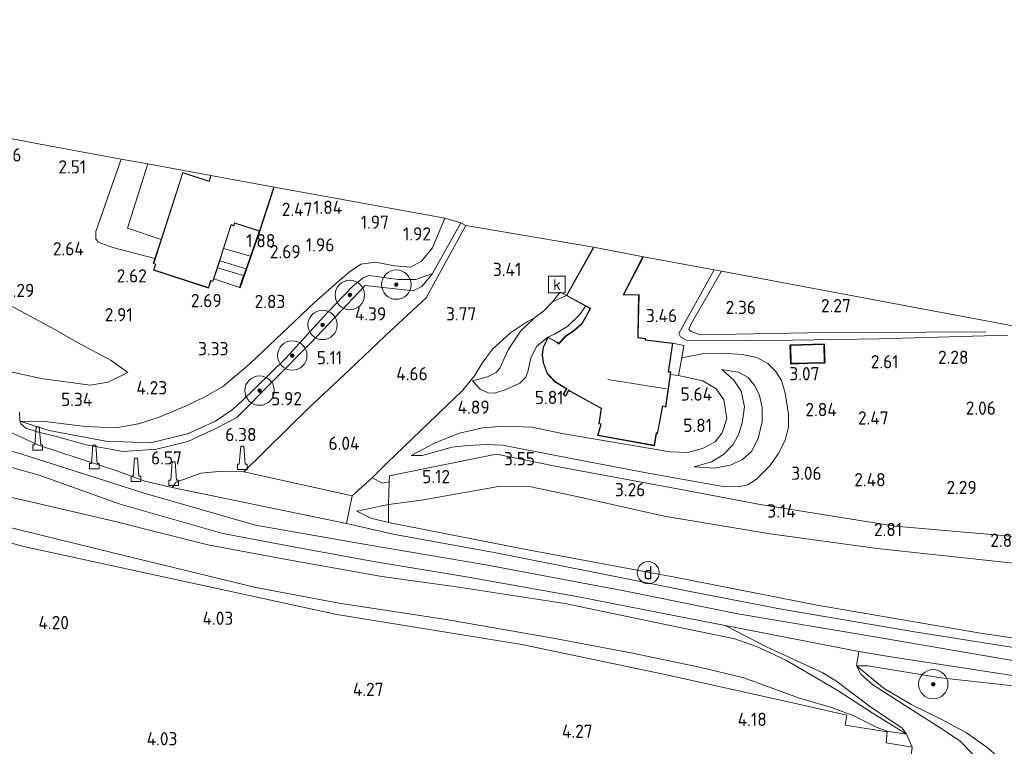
# Model space of a CAD drawing. Extents: x 141961 to 144947, y 416202 to 417778.
# Tile 89 of 122: x 143642 to 143776, y 417375 to 417473. Entities that reach past the tile are written whole.
import ezdxf
from ezdxf.enums import TextEntityAlignment as Align
from ezdxf.lldxf.tags import DXFTag

# ---------------------------------------------------------------- set-up
doc = ezdxf.new("R2010")
doc.units = 0
for name, color, linetype, lineweight in [('B-ME-BC-BETONVORM-GV', 50, 'Continuous', 18), ('B-ME-BV-GELEIDECONSTRUCTIE-S', 210, 'Continuous', 25), ('B-ME-GR-BOOM-S', 90, 'Continuous', 25), ('B-ME-GR-GRAS-GV', 60, 'Continuous', 13), ('B-ME-GR-HAAG-G', 90, 'GR-HAAG1', 13), ('B-ME-GW-TALUD_KRUIN-G', 90, 'Continuous', 18), ('B-ME-GW-TALUD_TEEN-G', 90, 'Continuous', 18), ('B-ME-IE-MEUBILAIR_DIJKPAAL-S', 7, 'Continuous', 25), ('B-ME-IE-TERREINAFSCHEIDING_DOORGANG-G', 210, 'Continuous', 18), ('B-ME-IE-TERREINAFSCHEIDING_KUNSTMATIG_HEKWERK-G', 20, 'IE-TERREINAFSCHEIDING-KUNSTMATIG', 18), ('B-ME-IE-TERREINAFSCHEIDING_KUNSTMATIG_MUUR-GV', 90, 'Continuous', 18), ('B-ME-KG-GRENS_OPNAME-G', 210, 'KG-OPNAME', 18), ('B-ME-KG-KADASTRAAL_DAKRAND-G', 170, 'Continuous', 18), ('B-ME-KG-KADASTRAAL_NOK-G', 10, 'Continuous', 18), ('B-ME-OG-BEBOUWING_BEDRIJVEN-GV', 7, 'Continuous', 18), ('B-ME-OG-BEBOUWING_SCHUUR-GV', 7, 'Continuous', 35), ('B-ME-OG-BEBOUWING_TRAP-GV', 7, 'Continuous', 18), ('B-ME-OG-BEBOUWING_WONINGBOUW-GV', 7, 'Continuous', 18), ('B-ME-OG-BREUKLIJN-G', 7, 'Continuous', 18), ('B-ME-OG-HOOGTELIJN-G', 7, 'Continuous', 18), ('B-ME-OG-HOOGTEPUNT-S', 7, 'Continuous', 25), ('B-ME-OG-TERREIN_GROEN_TUIN-GV', 7, 'Continuous', 18), ('B-ME-OG-TERREIN_RECREATIE-GV', 7, 'Continuous', 18), ('B-ME-RI-GWA_KOLK-S', 30, 'Continuous', 25), ('B-ME-VH-VERHARDING_ASFALT-GV', 252, 'Continuous', 18), ('B-ME-VH-VERHARDING_HALFVERHARDING-GV', 252, 'Continuous', 18), ('B-ME-VH-VERHARDING_STRAATBAKSTEEN-GV', 252, 'Continuous', 18), ('B-ME-WH-WINTERBED-G', 150, 'WH-WINTERBED', 18)]:
    doc.layers.add(name, color=color, linetype=linetype, lineweight=lineweight)
doc.styles.add('NLCS-ISO', font='NLCS-ISO.ttf')
doc.styles.add('NLCS-ISO-ANNOTATIVE-T18', font='NLCS-ISO.ttf', dxfattribs={"height": 1.8})
doc.styles.get("Standard").update_dxf_attribs({"font": 'arial.ttf'})
doc.linetypes.add('GR-HAAG1', pattern='A,6,[176,NLCS.SHX,S=0.125,R=0,X=0,Y=0],-2', length=8)
doc.linetypes.add('IE-TERREINAFSCHEIDING-KUNSTMATIG', pattern='A,4,[82,NLCS.SHX,S=0.75,R=90,X=0,Y=0],4,-2', length=10)
tags = doc.linetypes.add('KG-OPNAME', pattern='A,5.5,-2,["O",Standard,S=1.8,R=0,X=-0.5,Y=-0.9],-2,5.5,-2,[5,NLCS.SHX,S=0.75,R=0,X=0,Y=0],-2', length=19).pattern_tags.tags
tags[6] = DXFTag(74, 10)
tags = doc.linetypes.add('WH-WINTERBED', pattern='A,6,-3.5,["WB",Standard,S=1.8,R=0,X=-1.5,Y=-0.9],-3.5,6,-3.5,6,-3.5,6,-3.5,6,-3.5', length=51).pattern_tags.tags
tags[6] = DXFTag(74, 10)

# ---------------------------------------------------------------- blocks, each defined once
blk = doc.blocks.new('SAL-HOOGTELABEL-SO')
at = {"color": 0, "linetype": 'ByBlock', "lineweight": -2, "style": 'NLCS-ISO-ANNOTATIVE-T18'}
blk.add_attdef('HOOGTE', text='', height=1.8, dxfattribs=at).set_placement((2.79, 0), align=Align.RIGHT)
blk = doc.blocks.new('SGR-BOOM_01-SO')
at = {"linetype": 'ByBlock', "lineweight": 18}
h = blk.add_hatch(color=0, dxfattribs=at)
h.dxf.hatch_style = 1
edge = h.paths.add_edge_path()
edge.add_arc((0, 0), 0.25, 0, 360)
at = {"color": 0, "linetype": 'ByBlock', "lineweight": 18}
for radius in [2, 0.25]:
    blk.add_circle((0, 0), radius, dxfattribs=at)
blk = doc.blocks.new('SIE-DIJKPAAL-SO')
at = {"color": 0, "linetype": 'ByBlock', "lineweight": 18}
blk.add_circle((0, 0), 1.5, dxfattribs=at)
at = {"color": 0, "linetype": 'ByBlock', "lineweight": 18, "style": 'NLCS-ISO'}
blk.add_text('d', height=1.8, dxfattribs=at).set_placement((0, 0), align=Align.MIDDLE_CENTER)
blk = doc.blocks.new('SRI-KOLK-SO')
at = {"color": 0, "linetype": 'ByBlock', "lineweight": 18}
blk.add_lwpolyline([(-1.125, -1.125), (1.125, -1.125), (1.125, 1.125), (-1.125, 1.125)], close=True, dxfattribs=at)
at = {"color": 0, "linetype": 'ByBlock', "lineweight": 18, "style": 'NLCS-ISO'}
blk.add_text('k', height=1.5, dxfattribs=at).set_placement((0, 0), align=Align.MIDDLE_CENTER)
blk = doc.blocks.new('SIE-WEG_GELEIDECONSTRUCTIE-SO')
at = {"color": 0, "linetype": 'ByBlock', "lineweight": 18}
blk.add_lwpolyline([(0.4, -0.87), (0.2, 1.59), (-0.2, 1.59), (-0.4, -0.87), (-0.65, -0.87), (-0.65, -1.59), (0.65, -1.59), (0.65, -0.87)], close=True, dxfattribs=at)

msp = doc.modelspace()

# ---------------------------------------------------------------- linework, layer by layer
at = {"layer": 'B-ME-BC-BETONVORM-GV'}
msp.add_polyline3d([(143687.01, 417408.58, 6.56), (143686.23, 417404.81, 6.88), (143662.55, 417409.73, 6.7), (143663.08, 417410.44, 6.67), (143666.43, 417411.64, 6.62), (143669.35, 417411.91, 6.71), (143672.28, 417411.84, 6.68)], close=True, dxfattribs=at)
at = {"layer": 'B-ME-GR-GRAS-GV'}
for points in [[(143701.8, 417445.69, 3.41), (143697.94, 417438.78, 3.54), (143695.65, 417437.99, 3.4), (143693.28, 417437.98, 3.43), (143689.34, 417438.52, 3.48), (143688.5, 417438.2, 3.54), (143687.08, 417437.09, 3.84), (143683.65, 417433.49, 4.25), (143677.98, 417427.31, 5.05), (143671.95, 417421.38, 5.99), (143670.67, 417420.26, 6.05), (143668.42, 417418.71, 6.31), (143664.61, 417417.02, 6.36), (143659.6, 417415.77, 6.49), (143653.51, 417416.03, 6.38), (143645.79, 417417.48, 6.34), (143641.83, 417418.75, 6.24), (143645.27, 417418.69, 5.63), (143650.71, 417417.99, 5.07), (143654.87, 417417.84, 4.77), (143657.97, 417418.36, 4.53), (143660.74, 417419.25, 4.22), (143664.41, 417420.8, 4.22), (143666.96, 417422.05, 3.79), (143669.36, 417423.41, 3.52), (143673.09, 417426.53, 3.09), (143681.87, 417434.86, 2.61), (143684.99, 417437.62, 2.33), (143686.61, 417438.98, 2.09), (143688.19, 417440.05, 2), (143690.16, 417440.32, 2.07), (143692.77, 417439.82, 2.27), (143694.95, 417439.64, 2.38), (143696.45, 417440.47, 2.35), (143697.95, 417442.27, 2.5), (143699.62, 417446.34, 2.42)], [(143697.94, 417438.78, 3.54), (143696.49, 417437.05, 3.73), (143695.28, 417436.46, 3.87), (143688.79, 417437.16, 3.81), (143681.36, 417429.32, 4.96), (143671.32, 417419.22, 6.3), (143668.67, 417417.8, 6.46), (143664.66, 417415.95, 6.57), (143660.39, 417414.9, 6.61), (143655.86, 417414.6, 6.62), (143650.83, 417415.53, 6.57), (143646.62, 417416.69, 6.49), (143644.19, 417417.27, 6.49), (143642.64, 417417.78, 6.49), (143642.01, 417418.33, 6.42), (143641.83, 417418.75, 6.24), (143645.79, 417417.48, 6.34), (143653.51, 417416.03, 6.38), (143659.6, 417415.77, 6.49), (143664.61, 417417.02, 6.36), (143668.42, 417418.71, 6.31), (143670.67, 417420.26, 6.05), (143671.95, 417421.38, 5.99), (143677.98, 417427.31, 5.05), (143683.65, 417433.49, 4.25), (143687.08, 417437.09, 3.84), (143688.5, 417438.2, 3.54), (143689.34, 417438.52, 3.48), (143693.28, 417437.98, 3.43), (143695.65, 417437.99, 3.4)], [(143714.63, 417412.63, 3.39), (143732.68, 417409.27, 3.36), (143742.5, 417407.38, 3.14), (143760.83, 417404.45, 2.66), (143781.76, 417402.63, 2.65), (143781.13, 417398.97, 2.91), (143758.41, 417401.41, 3.18), (143743.83, 417403.4, 3.44), (143729.42, 417405.83, 3.53), (143717.58, 417408.48, 3.52), (143711.31, 417409.78, 3.59), (143708.77, 417409.91, 3.67), (143706.92, 417409.84, 3.88), (143696.43, 417407.99, 5.35), (143691.93, 417407.4, 5.99), (143692.04, 417410.48, 5.83), (143692.07, 417411.29, 5.89), (143697.39, 417412.4, 5.37), (143706.64, 417414.23, 3.92)], [(143689.74, 417411.01, 6.03), (143691.12, 417410.32, 5.91), (143692.04, 417410.48, 5.83), (143691.93, 417407.4, 5.99), (143687.65, 417406.5, 6.73), (143689.56, 417405.55, 6.86), (143691.95, 417404.97, 6.93), (143710.89, 417401.24, 6.94), (143730.88, 417397.51, 6.91), (143750.26, 417393.71, 6.89), (143772.45, 417389.9, 6.65), (143779.17, 417388.9, 6.69), (143801.75, 417385.45, 6.71), (143806.95, 417384.65, 6.71), (143806.99, 417383.37, 6.81), (143783.89, 417386.89, 6.81), (143763.74, 417390.04, 6.87), (143745.37, 417393.16, 6.98), (143733.44, 417395.49, 7.03), (143719.83, 417398.19, 6.88), (143706.08, 417400.94, 6.89), (143692.8, 417403.34, 6.88), (143686.23, 417404.81, 6.88), (143687.01, 417408.58, 6.56)], [(143780, 417393.6, 4.84), (143779.17, 417388.9, 6.69), (143772.45, 417389.9, 6.65), (143750.26, 417393.71, 6.89), (143730.88, 417397.51, 6.91), (143710.89, 417401.24, 6.94), (143691.95, 417404.97, 6.93), (143691.93, 417407.4, 5.99), (143696.43, 417407.99, 5.35), (143706.92, 417409.84, 3.88), (143708.77, 417409.91, 3.67), (143711.31, 417409.78, 3.59), (143717.58, 417408.48, 3.52), (143729.42, 417405.83, 3.53), (143743.83, 417403.4, 3.44), (143758.41, 417401.41, 3.18), (143781.13, 417398.97, 2.91)], [(143691.93, 417407.4, 5.99), (143691.95, 417404.97, 6.93), (143689.56, 417405.55, 6.86), (143687.65, 417406.5, 6.73)], [(143807.04, 417379.63, 6.75), (143807.23, 417378.01, 6.77), (143792.66, 417380.07, 6.77), (143780.19, 417382.37, 6.89), (143767.06, 417383.86, 6.84), (143757.15, 417385.49, 6.75), (143755.59, 417385.49, 6.65), (143755.93, 417387.4, 6.97), (143759.98, 417386.74, 6.92), (143785.12, 417382.89, 6.77), (143797.99, 417381.01, 6.81)], [(143807.23, 417378.01, 6.77), (143807.83, 417365.33, 2.04), (143794.62, 417367.05, 1.8), (143780.45, 417369.77, 2.02), (143775.86, 417372.22, 2.82), (143773.32, 417374.43, 3.6), (143770.55, 417376.36, 4.09), (143767.11, 417378.21, 4.55), (143763.11, 417380.15, 5.04), (143759.36, 417382.41, 5.69), (143755.59, 417385.49, 6.65), (143757.15, 417385.49, 6.75), (143767.06, 417383.86, 6.84), (143780.19, 417382.37, 6.89), (143792.66, 417380.07, 6.77)], [(143807.83, 417365.33, 2.04), (143808.2, 417359.72, 1.92), (143799.45, 417360.94, 1.93), (143778.19, 417363.37, 2.17), (143775.81, 417363.64, 2.73), (143773.79, 417363.9, 2.92), (143773.78, 417367.15, 3.12), (143773.51, 417369.22, 3.06), (143772.66, 417371.58, 3.42), (143771.36, 417373.51, 3.64), (143769.63, 417375.26, 3.99), (143766.97, 417377.03, 4.41), (143762.21, 417380.06, 5.09), (143757.83, 417382.9, 5.93), (143756.17, 417384.32, 6.32), (143755.59, 417385.49, 6.65), (143759.36, 417382.41, 5.69), (143763.11, 417380.15, 5.04), (143767.11, 417378.21, 4.55), (143770.55, 417376.36, 4.09), (143773.32, 417374.43, 3.6), (143775.86, 417372.22, 2.82), (143780.45, 417369.77, 2.02), (143794.62, 417367.05, 1.8)]]:
    msp.add_polyline3d(points, close=True, dxfattribs=at)
for points in [[(143631.45, 417415.02, 6.6), (143644.46, 417411.39, 6.62), (143655.47, 417407.44, 6.57), (143669.4, 417403.45, 6.72), (143679.03, 417401.63, 6.79), (143689.89, 417399.65, 6.89), (143702.29, 417397.63, 6.95), (143717.55, 417394.88, 7.07), (143729.12, 417392.64, 7.07), (143737.74, 417390.96, 7.03), (143743.42, 417388.03, 7), (143751, 417384.53, 6.79), (143752.93, 417383.34, 6.49), (143757.34, 417379.98, 5.54), (143761.8, 417376.98, 4.92), (143762.38, 417376.2, 4.56), (143757.73, 417379.09, 5.35), (143753.1, 417382.07, 6.36), (143750.34, 417383.72, 6.75), (143746.09, 417386.2, 6.94), (143742.13, 417388.04, 7), (143739.06, 417389.15, 6.92), (143730.26, 417390.94, 7.05), (143715.93, 417393.96, 7.08), (143701.18, 417396.21, 7.02), (143691.02, 417397.62, 6.92), (143677.58, 417400.03, 6.75), (143667.39, 417401.92, 6.74), (143654.78, 417405.09, 6.54), (143643.33, 417407.78, 6.55), (143632.07, 417410.31, 6.45)], [(143632.07, 417410.31, 6.45), (143643.33, 417407.78, 6.55), (143654.78, 417405.09, 6.54), (143667.39, 417401.92, 6.74), (143677.58, 417400.03, 6.75), (143691.02, 417397.62, 6.92), (143701.18, 417396.21, 7.02), (143715.93, 417393.96, 7.08), (143730.26, 417390.94, 7.05), (143739.06, 417389.15, 6.92), (143742.13, 417388.04, 7), (143746.09, 417386.2, 6.94), (143750.34, 417383.72, 6.75), (143753.1, 417382.07, 6.36), (143757.73, 417379.09, 5.35), (143762.38, 417376.2, 4.56), (143759.75, 417376.6, 4.64), (143758.4, 417377.09, 4.5), (143755.24, 417378.66, 4.61), (143752.2, 417379.82, 4.56), (143747.72, 417381.12, 4.67), (143740.29, 417383.86, 4.54), (143734.25, 417385.29, 4.47), (143725.13, 417387.17, 4.42), (143714.35, 417389.22, 4.36), (143699.77, 417391.77, 4.49), (143685.24, 417394.01, 4.19), (143673.89, 417396.11, 4.43), (143654.69, 417400.8, 4.56), (143638.97, 417404.65, 4.61)], [(143638.97, 417404.65, 4.61), (143654.69, 417400.8, 4.56), (143673.89, 417396.11, 4.43), (143685.24, 417394.01, 4.19), (143699.77, 417391.77, 4.49), (143714.35, 417389.22, 4.36), (143725.13, 417387.17, 4.42), (143734.25, 417385.29, 4.47), (143740.29, 417383.86, 4.54), (143747.72, 417381.12, 4.67), (143752.2, 417379.82, 4.56), (143755.24, 417378.66, 4.61), (143758.4, 417377.09, 4.5), (143759.75, 417376.6, 4.64), (143762.38, 417376.2, 4.56), (143763.14, 417374.41, 4.45), (143759.63, 417375.01, 4.56), (143759.76, 417376.52, 4.64), (143754.07, 417377.39, 4.62), (143754.26, 417378.78, 4.69), (143747.69, 417380.24, 4.75), (143729.97, 417384.2, 4.53), (143710.07, 417388.39, 4.6), (143684.91, 417392.46, 4.7), (143642.55, 417401.64, 4.71), (143615.3, 417408.82, 4.63)]]:
    msp.add_polyline3d(points, dxfattribs=at)
at = {"layer": 'B-ME-GR-HAAG-G'}
for points in [[(143697.94, 417438.78, 3.54), (143701.8, 417445.69, 3.41)], [(143671.32, 417419.22, 6.3), (143681.36, 417429.32, 4.96), (143688.79, 417437.16, 3.81), (143695.28, 417436.46, 3.87), (143696.49, 417437.05, 3.73), (143697.94, 417438.78, 3.54)], [(143718.74, 417434.37, 5.53), (143717.98, 417433.23, 5.48), (143716.34, 417431.63, 5.5), (143714.53, 417430.56, 5.7), (143713.62, 417430.16, 5.78), (143712.12, 417428.91, 5.76), (143711.3, 417427.32, 5.76), (143710.93, 417425.62, 5.66), (143710.63, 417424.71, 5.58), (143709.79, 417423.91, 5.54), (143707.8, 417422.99, 5.31), (143706.3, 417422.52, 5.11), (143705.48, 417422.58, 4.87), (143704.41, 417423.09, 4.64), (143703.38, 417424.23, 4.16)], [(143747.69, 417380.24, 4.75), (143729.97, 417384.2, 4.53), (143710.07, 417388.39, 4.6), (143684.91, 417392.46, 4.7), (143642.55, 417401.64, 4.71), (143615.3, 417408.82, 4.63)]]:
    msp.add_polyline3d(points, dxfattribs=at)
at = {"layer": 'B-ME-GW-TALUD_KRUIN-G'}
for points in [[(143656.49, 417425.35, 3.94), (143653.82, 417424.01, 4.47), (143651.36, 417423.61, 4.67), (143644.71, 417424.52, 5.34), (143639.1, 417425.77, 5.91), (143635.51, 417427.36, 5.99), (143632.38, 417429.61, 5.68), (143629.35, 417433.1, 5.38), (143631.49, 417438.89, 3.39)], [(143641.83, 417418.75, 6.24), (143645.79, 417417.48, 6.34), (143653.51, 417416.03, 6.38), (143659.6, 417415.77, 6.49), (143664.61, 417417.02, 6.36), (143668.42, 417418.71, 6.31), (143670.67, 417420.26, 6.05), (143671.95, 417421.38, 5.99), (143677.98, 417427.31, 5.05), (143683.65, 417433.49, 4.25), (143687.08, 417437.09, 3.84), (143688.5, 417438.2, 3.54), (143689.34, 417438.52, 3.48), (143693.28, 417437.98, 3.43), (143695.65, 417437.99, 3.4), (143697.94, 417438.78, 3.54)], [(143737.29, 417425.74, 4.99), (143739.53, 417425.37, 5.01), (143740.87, 417424.65, 5.01), (143741.75, 417423.52, 5.02), (143742.38, 417422.21, 5.02), (143742.76, 417420.58, 5.02), (143742.75, 417418.65, 5.01), (143742.24, 417416.36, 5.02), (143741.3, 417414.61, 5.01), (143740.07, 417413.51, 5), (143738.4, 417412.74, 4.99), (143736.27, 417412.34, 4.98), (143733.52, 417412.52, 5.05)], [(143695.01, 417414.08, 5.41), (143698.38, 417415.84, 5.33), (143701.61, 417417.08, 5.28), (143704.73, 417417.83, 5.28), (143707.62, 417418.06, 5.37), (143711.43, 417417.91, 5.58), (143715.8, 417417, 5.78), (143730.24, 417414.58, 5.78), (143732.63, 417414.48, 5.91), (143734.63, 417414.99, 5.92), (143736.39, 417415.92, 5.92), (143737.33, 417417.14, 5.88), (143737.96, 417419.08, 5.88), (143737.57, 417421.61, 5.93), (143736.5, 417423.13, 5.95), (143734.69, 417424.19, 5.93), (143731.39, 417424.93, 5.76)], [(143591.99, 417413.46, 5.47), (143593.41, 417414.87, 5.72), (143595.87, 417416.22, 6.07), (143598.88, 417416.9, 6.29), (143602.75, 417416.94, 6.3), (143609.2, 417416.17, 6.32), (143615.74, 417414.74, 6.48), (143623, 417412.77, 6.44), (143632.07, 417410.31, 6.45), (143643.33, 417407.78, 6.55), (143654.78, 417405.09, 6.54), (143667.39, 417401.92, 6.74), (143677.58, 417400.03, 6.75), (143691.02, 417397.62, 6.92), (143701.18, 417396.21, 7.02), (143715.93, 417393.96, 7.08), (143730.26, 417390.94, 7.05), (143739.06, 417389.15, 6.92), (143742.13, 417388.04, 7), (143746.09, 417386.2, 6.94), (143750.34, 417383.72, 6.75), (143753.1, 417382.07, 6.36), (143757.73, 417379.09, 5.35), (143762.38, 417376.2, 4.56)], [(143687.65, 417406.5, 6.73), (143689.56, 417405.55, 6.86), (143691.95, 417404.97, 6.93)], [(143807.23, 417378.01, 6.77), (143792.66, 417380.07, 6.77), (143780.19, 417382.37, 6.89), (143767.06, 417383.86, 6.84), (143757.15, 417385.49, 6.75), (143755.59, 417385.49, 6.65)]]:
    msp.add_polyline3d(points, dxfattribs=at)
at = {"layer": 'B-ME-GW-TALUD_TEEN-G'}
for points in [[(143660.18, 417440.84, 2.94), (143654.45, 417442.34, 2.66), (143652.45, 417443.05, 2.56), (143652.13, 417443.52, 2.59), (143652.15, 417444.49, 2.62), (143655.61, 417454.36, 2.46)], [(143699.62, 417446.34, 2.42), (143697.95, 417442.27, 2.5), (143696.45, 417440.47, 2.35), (143694.95, 417439.64, 2.38), (143692.77, 417439.82, 2.27), (143690.16, 417440.32, 2.07), (143688.19, 417440.05, 2), (143686.61, 417438.98, 2.09), (143684.99, 417437.62, 2.33), (143681.87, 417434.86, 2.61), (143673.09, 417426.53, 3.09), (143669.36, 417423.41, 3.52), (143666.96, 417422.05, 3.79), (143664.41, 417420.8, 4.22), (143660.74, 417419.25, 4.22), (143657.97, 417418.36, 4.53), (143654.87, 417417.84, 4.77), (143650.71, 417417.99, 5.07), (143645.27, 417418.69, 5.63), (143641.83, 417418.75, 6.24)], [(143656.49, 417425.35, 3.94), (143654.24, 417426.98, 3.63), (143649.67, 417429.43, 3.48), (143646.64, 417431.14, 3.57), (143641.97, 417433.69, 3.36), (143638, 417435.79, 3.44), (143635.84, 417436.8, 3.58), (143634.09, 417437.63, 3.46), (143631.49, 417438.89, 3.39)], [(143703.38, 417424.23, 4.16), (143705.4, 417424.75, 3.83), (143706.61, 417425.36, 3.78), (143707.11, 417425.91, 3.76), (143708.22, 417428.42, 3.7), (143709.9, 417430.95, 3.53), (143711.74, 417432.72, 3.42), (143713.09, 417433.73, 3.35), (143714.24, 417434.93, 3.28), (143716.14, 417435.82, 3.35)], [(143731.82, 417427.32, 3.52), (143734.85, 417427.92, 3.31), (143737.46, 417427.98, 3.12), (143740.04, 417427.78, 3.01), (143742.02, 417427.37, 2.95), (143743.52, 417426.55, 2.9), (143744.62, 417425.5, 2.93), (143745.39, 417424.25, 2.97), (143745.87, 417422.53, 3.08), (143746.36, 417419.68, 3.11), (143746.33, 417417.97, 3.1), (143745.9, 417416.15, 3.1), (143744.96, 417414.28, 3.12), (143743.83, 417412.69, 3.12), (143742.01, 417410.86, 3.13), (143740.8, 417410.08, 3.17), (143739.48, 417409.82, 3.27), (143737.17, 417409.87, 3.21), (143727.28, 417411.66, 3.35), (143715.14, 417413.96, 3.46), (143707.44, 417415.48, 3.78), (143705.31, 417415.56, 4.01), (143702.75, 417415.41, 4.38), (143700.62, 417415.18, 4.69), (143696.54, 417414.08, 5.3), (143695.01, 417414.08, 5.41)], [(143733.52, 417412.52, 5.05), (143735.87, 417413.22, 5.06), (143737.51, 417414.18, 5.14), (143738.77, 417415.49, 5.19), (143739.53, 417416.88, 5.19), (143740.05, 417418.45, 5.18), (143740.34, 417420.66, 5.22), (143739.91, 417422.8, 5.18), (143738.93, 417424.32, 5.16), (143737.29, 417425.74, 4.99)], [(143615.5, 417410.66, 4.69), (143625.18, 417408.31, 4.62), (143638.97, 417404.65, 4.61), (143654.69, 417400.8, 4.56), (143673.89, 417396.11, 4.43), (143685.24, 417394.01, 4.19), (143699.77, 417391.77, 4.49), (143714.35, 417389.22, 4.36), (143725.13, 417387.17, 4.42), (143734.25, 417385.29, 4.47), (143740.29, 417383.86, 4.54), (143747.72, 417381.12, 4.67), (143752.2, 417379.82, 4.56), (143755.24, 417378.66, 4.61), (143758.4, 417377.09, 4.5), (143759.75, 417376.6, 4.64), (143762.38, 417376.2, 4.56)], [(143687.65, 417406.5, 6.73), (143691.93, 417407.4, 5.99), (143696.43, 417407.99, 5.35), (143706.92, 417409.84, 3.88), (143708.77, 417409.91, 3.67), (143711.31, 417409.78, 3.59), (143717.58, 417408.48, 3.52), (143729.42, 417405.83, 3.53), (143743.83, 417403.4, 3.44), (143758.41, 417401.41, 3.18), (143781.13, 417398.97, 2.91), (143789.39, 417397.38, 2.85), (143799.27, 417395.78, 2.75), (143806.57, 417395.13, 2.83)], [(143755.59, 417385.49, 6.65), (143759.36, 417382.41, 5.69), (143763.11, 417380.15, 5.04), (143767.11, 417378.21, 4.55), (143770.55, 417376.36, 4.09), (143773.32, 417374.43, 3.6), (143775.86, 417372.22, 2.82), (143780.45, 417369.77, 2.02), (143794.62, 417367.05, 1.8), (143807.83, 417365.33, 2.04)]]:
    msp.add_polyline3d(points, dxfattribs=at)
at = {"layer": 'B-ME-IE-TERREINAFSCHEIDING_DOORGANG-G'}
msp.add_polyline3d([(143692.07, 417411.29, 5.89), (143692.04, 417410.48, 5.83), (143691.93, 417407.4, 5.99)], dxfattribs=at)
at = {"layer": 'B-ME-IE-TERREINAFSCHEIDING_KUNSTMATIG_HEKWERK-G'}
for points in [[(143659.22, 417453.7, 5.26), (143656.47, 417444.96, 5.19), (143661.02, 417443.44, 5.32)], [(143787.21, 417429.76, 1.95), (143786.86, 417427.96, 1.8), (143783.23, 417409.69, 1.64), (143782.36, 417405.84, 2.36), (143781.76, 417402.63, 2.65), (143760.83, 417404.45, 2.66), (143742.5, 417407.38, 3.14), (143732.68, 417409.27, 3.36), (143714.63, 417412.63, 3.39), (143706.64, 417414.23, 3.92), (143697.39, 417412.4, 5.37), (143692.07, 417411.29, 5.89)], [(143691.93, 417407.4, 5.99), (143691.95, 417404.97, 6.93)], [(143691.95, 417404.97, 6.93), (143710.89, 417401.24, 6.94), (143730.88, 417397.51, 6.91), (143750.26, 417393.71, 6.89), (143772.45, 417389.9, 6.65), (143779.17, 417388.9, 6.69), (143801.75, 417385.45, 6.71), (143806.95, 417384.65, 6.71)], [(143762.85, 417371.72, 4.32), (143763.14, 417374.41, 4.45), (143759.63, 417375.01, 4.56), (143759.76, 417376.52, 4.64), (143754.07, 417377.39, 4.62), (143754.26, 417378.78, 4.69), (143747.69, 417380.24, 4.75)]]:
    msp.add_polyline3d(points, dxfattribs=at)
at = {"layer": 'B-ME-IE-TERREINAFSCHEIDING_KUNSTMATIG_MUUR-GV'}
msp.add_polyline3d([(143674.45, 417444.53, 2.91), (143671.77, 417436.85, 2.84), (143671.68, 417436.88, 2.81), (143672.25, 417438.51, 3.97), (143672.57, 417439.45, 3.98), (143673.17, 417441.17, 5.45), (143674.36, 417444.56, 5.41)], close=True, dxfattribs=at)
at = {"layer": 'B-ME-KG-GRENS_OPNAME-G'}
msp.add_polyline3d([(143805.73, 417426.09, 1.76), (143787.21, 417429.76, 1.95), (143737.21, 417439.1, 2.5), (143736.23, 417439.28, 3.17), (143726.62, 417441.08, 3.58), (143719.81, 417442.39, 3.35), (143702.48, 417445.33, 3.37), (143701.8, 417445.69, 3.41), (143699.62, 417446.34, 2.42), (143682.19, 417449.5, 1.91), (143676.4, 417450.55, 2.88), (143667.79, 417452.13, 5.32), (143659.22, 417453.7, 5.26), (143655.61, 417454.36, 2.46), (143645.29, 417456.24, 2.44), (143636.19, 417457.98, 3.19), (143624.96, 417460.43, 3.19), (143609.19, 417463.19, 4.18), (143605.62, 417463.7, 4.01), (143599.99, 417464.6, 3.95), (143597.82, 417465.15, 4.07), (143566.15, 417471, 3.15), (143553.72, 417473.3, 3.08)], dxfattribs=at)
at = {"layer": 'B-ME-KG-KADASTRAAL_DAKRAND-G'}
for points in [[(143676.31, 417450.44, 11.86), (143674.42, 417444.59, 11.85), (143671.02, 417445.7, 13.22), (143670.9, 417445.34, 13.22), (143670.54, 417445.47, 13.43), (143668.05, 417437.75, 9.13), (143667.75, 417437.83, 8.93), (143667.45, 417436.89, 8.18), (143660.05, 417439.28, 8.18), (143660.31, 417440.09, 8.95), (143660.02, 417440.18, 8.97), (143663.99, 417452.47, 11.88), (143667.58, 417451.3, 11.97), (143667.79, 417451.95, 11.96)], [(143726.47, 417441.04, 6.61), (143723.86, 417435.88, 6.62), (143725.96, 417435.86, 6.62), (143725.85, 417430.46, 6.62), (143725.86, 417430.05, 11.79), (143726.85, 417429.93, 11.79), (143726.85, 417429.75, 9.04), (143730.56, 417429.27, 8.95), (143729.96, 417425.38, 8.95), (143730.3, 417425.39, 12.61), (143729.63, 417420.68, 12.64), (143729.2, 417420.83, 12.71), (143729.18, 417420.6, 11.72), (143728.51, 417417.12, 11.72), (143728.34, 417417.12, 11.23), (143728.09, 417415.45, 11.3), (143720.46, 417416.82, 11.31), (143720.87, 417418.38, 11.31), (143720.58, 417418.4, 11.79), (143720.91, 417420.49, 11.79), (143720.74, 417420.6, 11.35), (143716.68, 417422.8, 11.35), (143716.44, 417422.99, 11.92), (143716.04, 417422.18, 11.92), (143715.77, 417422.35, 11.92), (143716.25, 417423.17, 11.91), (143716.08, 417423.2, 8.34), (143714.61, 417424.1, 8.39), (143713.57, 417425.21, 8.39), (143713.02, 417426.66, 8.41), (143712.88, 417427.77, 8.42), (143713.02, 417428.72, 8.44), (143713.64, 417430.09, 8.45), (143714.87, 417429.41, 8.45), (143715.06, 417429.2, 8.89), (143716.09, 417430.27, 8.9), (143717.19, 417430.99, 8.9), (143718.26, 417431.98, 8.9), (143718.78, 417432.85, 8.9), (143719.45, 417434.11, 8.91), (143719.24, 417434.16, 6.63), (143716.2, 417435.83, 6.73), (143719.81, 417442.23, 6.73)]]:
    msp.add_polyline3d(points, dxfattribs=at)
msp.add_polyline3d([(143746.7, 417426.59, 5.24), (143746.64, 417429.02, 5.24), (143751.15, 417429.13, 5.24), (143751.21, 417426.71, 5.24), (143748.95, 417426.65, 5.24)], close=True, dxfattribs=at)
at = {"layer": 'B-ME-KG-KADASTRAAL_NOK-G'}
msp.add_polyline3d([(143721.79, 417424.39, 13.52), (143729.71, 417423.12, 13.52)], dxfattribs=at)
at = {"layer": 'B-ME-OG-BEBOUWING_BEDRIJVEN-GV'}
msp.add_polyline3d([(143730.62, 417429.31, 3.46), (143730.02, 417425.43, 5.78), (143730.35, 417425.44, 5.75), (143730.3, 417425.08, 5.75), (143729.67, 417420.61, 5.85), (143729.24, 417420.76, 5.78), (143729.23, 417420.59, 5.84), (143728.55, 417417.07, 5.78), (143728.39, 417417.07, 5.78), (143728.13, 417415.39, 5.78), (143720.39, 417416.78, 5.78), (143720.81, 417418.34, 5.78), (143720.53, 417418.36, 5.78), (143720.86, 417420.47, 5.78), (143720.72, 417420.55, 5.78), (143716.65, 417422.76, 5.78), (143716.46, 417422.91, 5.78), (143716.06, 417422.11, 5.78), (143715.7, 417422.33, 5.78), (143716.17, 417423.13, 5.78), (143716.06, 417423.15, 5.78), (143714.58, 417424.06, 5.78), (143713.53, 417425.19, 5.78), (143712.97, 417426.65, 5.78), (143712.83, 417427.78, 5.78), (143712.98, 417428.73, 5.78), (143713.62, 417430.16, 5.78), (143714.9, 417429.45, 5.78), (143715.06, 417429.27, 5.78), (143716.06, 417430.31, 5.78), (143717.16, 417431.03, 5.78), (143718.22, 417432.01, 5.78), (143718.73, 417432.87, 5.78), (143719.38, 417434.08, 5.78), (143719.22, 417434.11, 5.78), (143718.74, 417434.37, 5.53), (143716.14, 417435.82, 3.35), (143719.81, 417442.39, 3.35), (143726.62, 417441.08, 3.58), (143723.95, 417435.93, 3.58), (143726.02, 417435.91, 3.58), (143725.9, 417430.46, 3.58), (143725.91, 417430.09, 3.58), (143726.89, 417429.98, 3.58), (143726.9, 417429.79, 3.58)], close=True, dxfattribs=at)
at = {"layer": 'B-ME-OG-BEBOUWING_SCHUUR-GV'}
msp.add_polyline3d([(143748.95, 417426.6, 2.93), (143746.66, 417426.54, 2.93), (143746.59, 417429.07, 2.93), (143751.2, 417429.18, 2.93), (143751.27, 417426.66, 2.93)], close=True, dxfattribs=at)
at = {"layer": 'B-ME-OG-BEBOUWING_TRAP-GV'}
for points in [[(143673.17, 417441.17, 5.45), (143672.57, 417439.45, 3.98), (143668.99, 417440.52, 3.99), (143669.53, 417442.19, 5.44)], [(143672.25, 417438.51, 3.97), (143671.68, 417436.88, 2.81), (143668.2, 417438.09, 2.82), (143668.68, 417439.57, 3.97)], [(143731.82, 417427.32, 3.52), (143731.39, 417424.93, 5.76), (143730.3, 417425.08, 5.75), (143730.35, 417425.44, 5.75), (143730.02, 417425.43, 5.78), (143730.62, 417429.31, 3.46), (143732.12, 417429.02, 3.35)]]:
    msp.add_polyline3d(points, close=True, dxfattribs=at)
at = {"layer": 'B-ME-OG-BEBOUWING_WONINGBOUW-GV'}
msp.add_polyline3d([(143663.96, 417452.53, 5.25), (143667.55, 417451.37, 5.33), (143667.79, 417452.13, 5.32), (143676.4, 417450.55, 2.88), (143674.45, 417444.53, 2.91), (143674.36, 417444.56, 5.41), (143671.05, 417445.63, 5.55), (143670.93, 417445.27, 5.41), (143670.57, 417445.39, 5.34), (143669.53, 417442.19, 5.44), (143668.99, 417440.52, 3.99), (143668.68, 417439.57, 3.97), (143668.2, 417438.09, 2.82), (143668.08, 417437.69, 2.87), (143667.79, 417437.78, 2.87), (143667.48, 417436.82, 2.87), (143659.98, 417439.25, 2.87), (143660.25, 417440.06, 2.87), (143659.96, 417440.15, 2.87), (143660.18, 417440.84, 2.94), (143661.02, 417443.44, 5.32)], close=True, dxfattribs=at)
at = {"layer": 'B-ME-OG-BREUKLIJN-G'}
msp.add_polyline3d([(143737.21, 417439.1, 2.5), (143733.1, 417431.94, 2.45), (143732.81, 417431.2, 2.44), (143733.12, 417430.9, 2.45), (143734.32, 417430.47, 2.34), (143748.93, 417430.74, 2.21), (143773.18, 417430.85, 1.99)], dxfattribs=at)
at = {"layer": 'B-ME-OG-HOOGTELIJN-G'}
msp.add_polyline3d([(143776.18, 417430.44, 2.08), (143758.64, 417429.94, 2.75), (143741.08, 417429.63, 3), (143732.46, 417429.75, 3.24), (143731.66, 417430.17, 3.3), (143731.42, 417430.66, 3.39), (143736.23, 417439.28, 3.17)], dxfattribs=at)
at = {"layer": 'B-ME-OG-TERREIN_GROEN_TUIN-GV'}
for points in [[(143636.19, 417457.98, 3.19), (143645.29, 417456.24, 2.44), (143655.61, 417454.36, 2.46), (143652.15, 417444.49, 2.62), (143652.13, 417443.52, 2.59), (143652.45, 417443.05, 2.56), (143654.45, 417442.34, 2.66), (143660.18, 417440.84, 2.94), (143659.96, 417440.15, 2.87), (143660.25, 417440.06, 2.87), (143659.98, 417439.25, 2.87), (143667.48, 417436.82, 2.87), (143667.79, 417437.78, 2.87), (143668.08, 417437.69, 2.87), (143668.2, 417438.09, 2.82), (143671.68, 417436.88, 2.81), (143671.77, 417436.85, 2.84), (143674.45, 417444.53, 2.91), (143676.4, 417450.55, 2.88), (143682.19, 417449.5, 1.91), (143699.62, 417446.34, 2.42), (143697.95, 417442.27, 2.5), (143696.45, 417440.47, 2.35), (143694.95, 417439.64, 2.38), (143692.77, 417439.82, 2.27), (143690.16, 417440.32, 2.07), (143688.19, 417440.05, 2), (143686.61, 417438.98, 2.09), (143684.99, 417437.62, 2.33), (143681.87, 417434.86, 2.61), (143673.09, 417426.53, 3.09), (143669.36, 417423.41, 3.52), (143666.96, 417422.05, 3.79), (143664.41, 417420.8, 4.22), (143660.74, 417419.25, 4.22), (143657.97, 417418.36, 4.53), (143654.87, 417417.84, 4.77), (143650.71, 417417.99, 5.07), (143645.27, 417418.69, 5.63), (143641.83, 417418.75, 6.24), (143641.78, 417419.97, 6.12)], [(143781.76, 417402.63, 2.65), (143760.83, 417404.45, 2.66), (143742.5, 417407.38, 3.14), (143732.68, 417409.27, 3.36), (143714.63, 417412.63, 3.39), (143706.64, 417414.23, 3.92), (143697.39, 417412.4, 5.37), (143692.07, 417411.29, 5.89), (143692.04, 417410.48, 5.83), (143691.12, 417410.32, 5.91), (143689.74, 417411.01, 6.03), (143691.7, 417413, 5.83), (143702.07, 417422.96, 4.34), (143703.66, 417424.91, 4.11), (143704.67, 417426.61, 3.96), (143706.11, 417428.51, 3.8), (143708.55, 417430.75, 3.53), (143710.86, 417432.26, 3.46), (143711.74, 417432.72, 3.42), (143709.9, 417430.95, 3.53), (143708.22, 417428.42, 3.7), (143707.11, 417425.91, 3.76), (143706.61, 417425.36, 3.78), (143705.4, 417424.75, 3.83), (143703.38, 417424.23, 4.16), (143704.41, 417423.09, 4.64), (143705.48, 417422.58, 4.87), (143706.3, 417422.52, 5.11), (143707.8, 417422.99, 5.31), (143709.79, 417423.91, 5.54), (143710.63, 417424.71, 5.58), (143710.93, 417425.62, 5.66), (143711.3, 417427.32, 5.76), (143712.12, 417428.91, 5.76), (143713.62, 417430.16, 5.78), (143712.98, 417428.73, 5.78), (143712.83, 417427.78, 5.78), (143712.97, 417426.65, 5.78), (143713.53, 417425.19, 5.78), (143714.58, 417424.06, 5.78), (143716.06, 417423.15, 5.78), (143716.17, 417423.13, 5.78), (143715.7, 417422.33, 5.78), (143716.06, 417422.11, 5.78), (143716.46, 417422.91, 5.78), (143716.65, 417422.76, 5.78), (143720.72, 417420.55, 5.78), (143720.86, 417420.47, 5.78), (143720.53, 417418.36, 5.78), (143720.81, 417418.34, 5.78), (143720.39, 417416.78, 5.78), (143728.13, 417415.39, 5.78), (143728.39, 417417.07, 5.78), (143728.55, 417417.07, 5.78), (143729.23, 417420.59, 5.84), (143729.24, 417420.76, 5.78), (143729.67, 417420.61, 5.85), (143730.3, 417425.08, 5.75), (143731.39, 417424.93, 5.76), (143734.69, 417424.19, 5.93), (143736.5, 417423.13, 5.95), (143737.57, 417421.61, 5.93), (143737.96, 417419.08, 5.88), (143737.33, 417417.14, 5.88), (143736.39, 417415.92, 5.92), (143734.63, 417414.99, 5.92), (143732.63, 417414.48, 5.91), (143730.24, 417414.58, 5.78), (143715.8, 417417, 5.78), (143711.43, 417417.91, 5.58), (143707.62, 417418.06, 5.37), (143704.73, 417417.83, 5.28), (143701.61, 417417.08, 5.28), (143698.38, 417415.84, 5.33), (143695.01, 417414.08, 5.41), (143696.54, 417414.08, 5.3), (143700.62, 417415.18, 4.69), (143702.75, 417415.41, 4.38), (143705.31, 417415.56, 4.01), (143707.44, 417415.48, 3.78), (143715.14, 417413.96, 3.46), (143727.28, 417411.66, 3.35), (143737.17, 417409.87, 3.21), (143739.48, 417409.82, 3.27), (143740.8, 417410.08, 3.17), (143742.01, 417410.86, 3.13), (143743.83, 417412.69, 3.12), (143744.96, 417414.28, 3.12), (143745.9, 417416.15, 3.1), (143746.33, 417417.97, 3.1), (143746.36, 417419.68, 3.11), (143745.87, 417422.53, 3.08), (143745.39, 417424.25, 2.97), (143744.62, 417425.5, 2.93), (143743.52, 417426.55, 2.9), (143742.02, 417427.37, 2.95), (143740.04, 417427.78, 3.01), (143737.46, 417427.98, 3.12), (143734.85, 417427.92, 3.31), (143731.82, 417427.32, 3.52), (143732.12, 417429.02, 3.35), (143730.62, 417429.31, 3.46), (143726.9, 417429.79, 3.58), (143726.89, 417429.98, 3.58), (143725.91, 417430.09, 3.58), (143725.9, 417430.46, 3.58), (143726.02, 417435.91, 3.58), (143723.95, 417435.93, 3.58), (143726.62, 417441.08, 3.58), (143736.23, 417439.28, 3.17), (143737.21, 417439.1, 2.5), (143787.21, 417429.76, 1.95)]]:
    msp.add_polyline3d(points, dxfattribs=at)
for points in [[(143661.02, 417443.44, 5.32), (143660.18, 417440.84, 2.94), (143654.45, 417442.34, 2.66), (143652.45, 417443.05, 2.56), (143652.13, 417443.52, 2.59), (143652.15, 417444.49, 2.62), (143655.61, 417454.36, 2.46), (143659.22, 417453.7, 5.26), (143656.47, 417444.96, 5.19)], [(143659.22, 417453.7, 5.26), (143667.79, 417452.13, 5.32), (143667.55, 417451.37, 5.33), (143663.96, 417452.53, 5.25), (143661.02, 417443.44, 5.32), (143656.47, 417444.96, 5.19)], [(143671.05, 417445.63, 5.55), (143674.36, 417444.56, 5.41), (143673.17, 417441.17, 5.45), (143669.53, 417442.19, 5.44), (143670.57, 417445.39, 5.34), (143670.93, 417445.27, 5.41)], [(143672.57, 417439.45, 3.98), (143672.25, 417438.51, 3.97), (143668.68, 417439.57, 3.97), (143668.99, 417440.52, 3.99)], [(143653.82, 417424.01, 4.47), (143651.36, 417423.61, 4.67), (143644.71, 417424.52, 5.34), (143639.1, 417425.77, 5.91), (143635.51, 417427.36, 5.99), (143632.38, 417429.61, 5.68), (143629.35, 417433.1, 5.38), (143631.49, 417438.89, 3.39), (143634.09, 417437.63, 3.46), (143635.84, 417436.8, 3.58), (143638, 417435.79, 3.44), (143641.97, 417433.69, 3.36), (143646.64, 417431.14, 3.57), (143649.67, 417429.43, 3.48), (143654.24, 417426.98, 3.63), (143656.49, 417425.35, 3.94)], [(143631.49, 417438.89, 3.39), (143629.35, 417433.1, 5.38), (143632.38, 417429.61, 5.68), (143635.51, 417427.36, 5.99), (143639.1, 417425.77, 5.91), (143644.71, 417424.52, 5.34), (143651.36, 417423.61, 4.67), (143653.82, 417424.01, 4.47), (143656.49, 417425.35, 3.94), (143654.24, 417426.98, 3.63), (143649.67, 417429.43, 3.48), (143646.64, 417431.14, 3.57), (143641.97, 417433.69, 3.36), (143638, 417435.79, 3.44), (143635.84, 417436.8, 3.58), (143634.09, 417437.63, 3.46)], [(143707.8, 417422.99, 5.31), (143706.3, 417422.52, 5.11), (143705.48, 417422.58, 4.87), (143704.41, 417423.09, 4.64), (143703.38, 417424.23, 4.16), (143705.4, 417424.75, 3.83), (143706.61, 417425.36, 3.78), (143707.11, 417425.91, 3.76), (143708.22, 417428.42, 3.7), (143709.9, 417430.95, 3.53), (143711.74, 417432.72, 3.42), (143713.09, 417433.73, 3.35), (143714.24, 417434.93, 3.28), (143716.14, 417435.82, 3.35), (143718.74, 417434.37, 5.53), (143717.98, 417433.23, 5.48), (143716.34, 417431.63, 5.5), (143714.53, 417430.56, 5.7), (143713.62, 417430.16, 5.78), (143712.12, 417428.91, 5.76), (143711.3, 417427.32, 5.76), (143710.93, 417425.62, 5.66), (143710.63, 417424.71, 5.58), (143709.79, 417423.91, 5.54)], [(143716.14, 417435.82, 3.35), (143714.24, 417434.93, 3.28), (143715.29, 417436.25, 3.19)], [(143716.06, 417430.31, 5.78), (143715.06, 417429.27, 5.78), (143714.9, 417429.45, 5.78), (143713.62, 417430.16, 5.78), (143714.53, 417430.56, 5.7), (143716.34, 417431.63, 5.5), (143717.98, 417433.23, 5.48), (143718.74, 417434.37, 5.53), (143719.22, 417434.11, 5.78), (143719.38, 417434.08, 5.78), (143718.73, 417432.87, 5.78), (143718.22, 417432.01, 5.78), (143717.16, 417431.03, 5.78)], [(143746.59, 417429.07, 2.93), (143746.66, 417426.54, 2.93), (143748.95, 417426.6, 2.93), (143751.27, 417426.66, 2.93), (143751.2, 417429.18, 2.93)], [(143743.52, 417426.55, 2.9), (143744.62, 417425.5, 2.93), (143745.39, 417424.25, 2.97), (143745.87, 417422.53, 3.08), (143746.36, 417419.68, 3.11), (143746.33, 417417.97, 3.1), (143745.9, 417416.15, 3.1), (143744.96, 417414.28, 3.12), (143743.83, 417412.69, 3.12), (143742.01, 417410.86, 3.13), (143740.8, 417410.08, 3.17), (143739.48, 417409.82, 3.27), (143737.17, 417409.87, 3.21), (143727.28, 417411.66, 3.35), (143715.14, 417413.96, 3.46), (143707.44, 417415.48, 3.78), (143705.31, 417415.56, 4.01), (143702.75, 417415.41, 4.38), (143700.62, 417415.18, 4.69), (143696.54, 417414.08, 5.3), (143695.01, 417414.08, 5.41), (143698.38, 417415.84, 5.33), (143701.61, 417417.08, 5.28), (143704.73, 417417.83, 5.28), (143707.62, 417418.06, 5.37), (143711.43, 417417.91, 5.58), (143715.8, 417417, 5.78), (143730.24, 417414.58, 5.78), (143732.63, 417414.48, 5.91), (143734.63, 417414.99, 5.92), (143736.39, 417415.92, 5.92), (143737.33, 417417.14, 5.88), (143737.96, 417419.08, 5.88), (143737.57, 417421.61, 5.93), (143736.5, 417423.13, 5.95), (143734.69, 417424.19, 5.93), (143731.39, 417424.93, 5.76), (143731.82, 417427.32, 3.52), (143734.85, 417427.92, 3.31), (143737.46, 417427.98, 3.12), (143740.04, 417427.78, 3.01), (143742.02, 417427.37, 2.95)], [(143738.4, 417412.74, 4.99), (143736.27, 417412.34, 4.98), (143733.52, 417412.52, 5.05), (143735.87, 417413.22, 5.06), (143737.51, 417414.18, 5.14), (143738.77, 417415.49, 5.19), (143739.53, 417416.88, 5.19), (143740.05, 417418.45, 5.18), (143740.34, 417420.66, 5.22), (143739.91, 417422.8, 5.18), (143738.93, 417424.32, 5.16), (143737.29, 417425.74, 4.99), (143739.53, 417425.37, 5.01), (143740.87, 417424.65, 5.01), (143741.75, 417423.52, 5.02), (143742.38, 417422.21, 5.02), (143742.76, 417420.58, 5.02), (143742.75, 417418.65, 5.01), (143742.24, 417416.36, 5.02), (143741.3, 417414.61, 5.01), (143740.07, 417413.51, 5)], [(143738.77, 417415.49, 5.19), (143737.51, 417414.18, 5.14), (143735.87, 417413.22, 5.06), (143733.52, 417412.52, 5.05), (143736.27, 417412.34, 4.98), (143738.4, 417412.74, 4.99), (143740.07, 417413.51, 5), (143741.3, 417414.61, 5.01), (143742.24, 417416.36, 5.02), (143742.75, 417418.65, 5.01), (143742.76, 417420.58, 5.02), (143742.38, 417422.21, 5.02), (143741.75, 417423.52, 5.02), (143740.87, 417424.65, 5.01), (143739.53, 417425.37, 5.01), (143737.29, 417425.74, 4.99), (143738.93, 417424.32, 5.16), (143739.91, 417422.8, 5.18), (143740.34, 417420.66, 5.22), (143740.05, 417418.45, 5.18), (143739.53, 417416.88, 5.19)]]:
    msp.add_polyline3d(points, close=True, dxfattribs=at)
at = {"layer": 'B-ME-OG-TERREIN_RECREATIE-GV'}
msp.add_polyline3d([(143615.3, 417408.82, 4.63), (143642.55, 417401.64, 4.71), (143684.91, 417392.46, 4.7), (143710.07, 417388.39, 4.6), (143729.97, 417384.2, 4.53), (143747.69, 417380.24, 4.75), (143754.26, 417378.78, 4.69), (143754.07, 417377.39, 4.62), (143759.76, 417376.52, 4.64), (143759.63, 417375.01, 4.56), (143763.14, 417374.41, 4.45)], dxfattribs=at)
at = {"layer": 'B-ME-VH-VERHARDING_ASFALT-GV'}
for points in [[(143638.92, 417417.94, 6.55), (143644.34, 417415.48, 6.63), (143655.13, 417411.91, 6.66), (143658.83, 417410.56, 6.66), (143662.55, 417409.73, 6.7), (143686.23, 417404.81, 6.88), (143692.8, 417403.34, 6.88), (143706.08, 417400.94, 6.89), (143719.83, 417398.19, 6.88), (143733.44, 417395.49, 7.03), (143745.37, 417393.16, 6.98), (143763.74, 417390.04, 6.87), (143783.89, 417386.89, 6.81)], [(143785.12, 417382.89, 6.77), (143759.98, 417386.74, 6.92), (143755.93, 417387.4, 6.97), (143737.74, 417390.96, 7.03), (143729.12, 417392.64, 7.07), (143717.55, 417394.88, 7.07), (143702.29, 417397.63, 6.95), (143689.89, 417399.65, 6.89), (143679.03, 417401.63, 6.79), (143669.4, 417403.45, 6.72), (143655.47, 417407.44, 6.57), (143644.46, 417411.39, 6.62), (143631.45, 417415.02, 6.6)]]:
    msp.add_polyline3d(points, dxfattribs=at)
at = {"layer": 'B-ME-VH-VERHARDING_HALFVERHARDING-GV'}
for points in [[(143641.78, 417419.97, 6.12), (143641.83, 417418.75, 6.24), (143642.01, 417418.33, 6.42), (143642.64, 417417.78, 6.49), (143644.19, 417417.27, 6.49), (143646.62, 417416.69, 6.49), (143650.83, 417415.53, 6.57), (143655.86, 417414.6, 6.62), (143660.39, 417414.9, 6.61), (143664.66, 417415.95, 6.57), (143668.67, 417417.8, 6.46), (143671.32, 417419.22, 6.3), (143681.36, 417429.32, 4.96), (143688.79, 417437.16, 3.81), (143695.28, 417436.46, 3.87), (143696.49, 417437.05, 3.73), (143697.94, 417438.78, 3.54), (143701.8, 417445.69, 3.41), (143702.48, 417445.33, 3.37), (143697.09, 417435.51, 3.59), (143691.47, 417430.3, 4.23), (143686.69, 417425.74, 4.99), (143681.05, 417420.48, 5.67), (143672.28, 417411.84, 6.68), (143669.35, 417411.91, 6.71), (143666.43, 417411.64, 6.62), (143663.08, 417410.44, 6.67), (143662.55, 417409.73, 6.7), (143658.83, 417410.56, 6.66), (143655.13, 417411.91, 6.66), (143644.34, 417415.48, 6.63), (143638.92, 417417.94, 6.55)], [(143763.14, 417374.41, 4.45), (143762.38, 417376.2, 4.56), (143761.8, 417376.98, 4.92), (143757.34, 417379.98, 5.54), (143752.93, 417383.34, 6.49), (143751, 417384.53, 6.79), (143743.42, 417388.03, 7), (143737.74, 417390.96, 7.03), (143755.93, 417387.4, 6.97), (143755.59, 417385.49, 6.65), (143756.17, 417384.32, 6.32), (143757.83, 417382.9, 5.93), (143762.21, 417380.06, 5.09), (143766.97, 417377.03, 4.41), (143769.63, 417375.26, 3.99), (143771.36, 417373.51, 3.64)]]:
    msp.add_polyline3d(points, dxfattribs=at)
at = {"layer": 'B-ME-VH-VERHARDING_STRAATBAKSTEEN-GV'}
msp.add_polyline3d([(143719.81, 417442.39, 3.35), (143716.14, 417435.82, 3.35), (143715.29, 417436.25, 3.19), (143714.24, 417434.93, 3.28), (143713.09, 417433.73, 3.35), (143711.74, 417432.72, 3.42), (143710.86, 417432.26, 3.46), (143708.55, 417430.75, 3.53), (143706.11, 417428.51, 3.8), (143704.67, 417426.61, 3.96), (143703.66, 417424.91, 4.11), (143702.07, 417422.96, 4.34), (143691.7, 417413, 5.83), (143689.74, 417411.01, 6.03), (143687.01, 417408.58, 6.56), (143672.28, 417411.84, 6.68), (143681.05, 417420.48, 5.67), (143686.69, 417425.74, 4.99), (143691.47, 417430.3, 4.23), (143697.09, 417435.51, 3.59), (143702.48, 417445.33, 3.37)], close=True, dxfattribs=at)
at = {"layer": 'B-ME-WH-WINTERBED-G'}
msp.add_polyline3d([(143807.01, 417381.75, 6.91), (143798.73, 417382.85, 6.91), (143779.2, 417385.79, 6.95), (143757.81, 417389.48, 6.94), (143739.47, 417392.52, 7.07), (143724.2, 417395.64, 7.09), (143705.18, 417399.18, 7.11), (143689.13, 417401.9, 7), (143673.88, 417404.61, 6.83), (143658.74, 417408.94, 6.64), (143642.09, 417414.23, 6.63), (143625.11, 417419.2, 6.62), (143604.62, 417424.43, 6.63), (143584.17, 417427.66, 6.69), (143558.78, 417432.33, 6.72), (143535.58, 417437.21, 6.73), (143518, 417440.52, 6.57), (143499.82, 417444.05, 6.72), (143483.42, 417447.03, 6.59), (143468.6, 417449.3, 6.51), (143453.58, 417450.51, 6.56), (143438.35, 417451.08, 6.56), (143415.55, 417451.71, 6.64)], dxfattribs=at)

# ---------------------------------------------------------------- block references
at = {"layer": 'B-ME-BV-GELEIDECONSTRUCTIE-S'}
for p in [(143644.25, 417416.37, 6.55), (143651.94, 417413.86, 6.67), (143672.06, 417413.74, 6.64), (143657.61, 417412.13, 6.74), (143662.73, 417411.59, 6.79)]:
    msp.add_blockref('SIE-WEG_GELEIDECONSTRUCTIE-SO', p, dxfattribs=at)
at = {"layer": 'B-ME-GR-BOOM-S'}
for p in [(143693.01, 417437.29, 3.97), (143686.69, 417435.88, 4.07), (143682.98, 417431.81, 4.49), (143678.86, 417427.65, 5.06), (143674.41, 417422.88, 5.66), (143766.03, 417382.97, 6.46)]:
    msp.add_blockref('SGR-BOOM_01-SO', p, dxfattribs=at)
at = {"layer": 'B-ME-IE-MEUBILAIR_DIJKPAAL-S'}
msp.add_blockref('SIE-DIJKPAAL-SO', (143727.26, 417398.13, 7.49), dxfattribs=at)
at = {"layer": 'B-ME-OG-HOOGTEPUNT-S'}
for p, values in [((143639.25, 417454.03, 2.56), {'HOOGTE': '2.56'}), ((143648.05, 417452.4, 2.51), {'HOOGTE': '2.51'}), ((143678.81, 417446.62, 2.47), {'HOOGTE': '2.47'}), ((143682.87, 417446.9, 1.84), {'HOOGTE': '1.84'}), ((143689.21, 417444.88, 1.97), {'HOOGTE': '1.97'}), ((143673.77, 417442.36, 1.88), {'HOOGTE': '1.88'}), ((143694.93, 417443.29, 1.92), {'HOOGTE': '1.92'}), ((143647.73, 417441.26, 2.64), {'HOOGTE': '2.64'}), ((143677.21, 417440.87, 2.69), {'HOOGTE': '2.69'}), ((143681.8, 417441.8, 1.96), {'HOOGTE': '1.96'}), ((143707.22, 417438.45, 3.41), {'HOOGTE': '3.41'}), ((143656.29, 417437.58, 2.62), {'HOOGTE': '2.62'}), ((143640.99, 417435.6, 3.29), {'HOOGTE': '3.29'}), ((143666.47, 417434.22, 2.69), {'HOOGTE': '2.69'}), ((143675.13, 417434.1, 2.83), {'HOOGTE': '2.83'}), ((143739.13, 417433.29, 2.35), {'HOOGTE': '2.36'}), ((143752.03, 417433.53, 2.27), {'HOOGTE': '2.27'}), ((143654.37, 417432.3, 2.91), {'HOOGTE': '2.91'}), ((143688.85, 417432.41, 4.39), {'HOOGTE': '4.39'}), ((143701.1, 417432.42, 3.77), {'HOOGTE': '3.77'}), ((143728.41, 417432.18, 3.46), {'HOOGTE': '3.46'}), ((143667.4, 417427.68, 3.33), {'HOOGTE': '3.33'}), ((143682.87, 417426.46, 5.11), {'HOOGTE': '5.11'}), ((143758.52, 417425.91, 2.61), {'HOOGTE': '2.61'}), ((143768.03, 417426.51, 2.28), {'HOOGTE': '2.28'}), ((143694.5, 417424.28, 4.66), {'HOOGTE': '4.66'}), ((143747.76, 417424.28, 3.07), {'HOOGTE': '3.07'}), ((143659.05, 417422.37, 4.23), {'HOOGTE': '4.23'}), ((143648.88, 417420.78, 5.34), {'HOOGTE': '5.34'}), ((143677.39, 417420.89, 5.92), {'HOOGTE': '5.92'}), ((143712.97, 417421.05, 5.81), {'HOOGTE': '5.81'}), ((143733.17, 417421.51, 5.64), {'HOOGTE': '5.64'}), ((143702.91, 417419.73, 4.89), {'HOOGTE': '4.89'}), ((143750.12, 417419.4, 2.84), {'HOOGTE': '2.84'}), ((143771.76, 417419.61, 2.06), {'HOOGTE': '2.06'}), ((143757.17, 417418.27, 2.47), {'HOOGTE': '2.47'}), ((143733.15, 417417.26, 5.81), {'HOOGTE': '5.81'}), ((143671.21, 417416.01, 6.38), {'HOOGTE': '6.38'}), ((143685.22, 417414.82, 6.04), {'HOOGTE': '6.04'}), ((143661.07, 417412.84, 6.57), {'HOOGTE': '6.57'}), ((143709.09, 417412.72, 3.54), {'HOOGTE': '3.55'}), ((143697.52, 417410.3, 5.12), {'HOOGTE': '5.12'}), ((143748.06, 417410.75, 3.06), {'HOOGTE': '3.06'}), ((143756.76, 417409.87, 2.48), {'HOOGTE': '2.48'}), ((143724.08, 417408.52, 3.25), {'HOOGTE': '3.26'}), ((143769.15, 417408.82, 2.29), {'HOOGTE': '2.29'}), ((143744.54, 417405.62, 3.14), {'HOOGTE': '3.14'}), ((143759.01, 417403.1, 2.81), {'HOOGTE': '2.81'}), ((143775.22, 417401.63, 2.85), {'HOOGTE': '2.85'}), ((143645.7, 417390.45, 4.2), {'HOOGTE': '4.20'}), ((143668.05, 417391.04, 4.03), {'HOOGTE': '4.03'}), ((143688.48, 417381.37, 4.26), {'HOOGTE': '4.27'}), ((143740.6, 417377.29, 4.18), {'HOOGTE': '4.18'}), ((143716.92, 417375.68, 4.26), {'HOOGTE': '4.27'}), ((143660.45, 417374.66, 4.03), {'HOOGTE': '4.03'})]:
    msp.add_blockref('SAL-HOOGTELABEL-SO', p, dxfattribs=at).add_auto_attribs(values)
at = {"layer": 'B-ME-RI-GWA_KOLK-S'}
msp.add_blockref('SRI-KOLK-SO', (143714.85, 417437.29, 3.25), dxfattribs=at)

doc.saveas('drawing.dxf')
